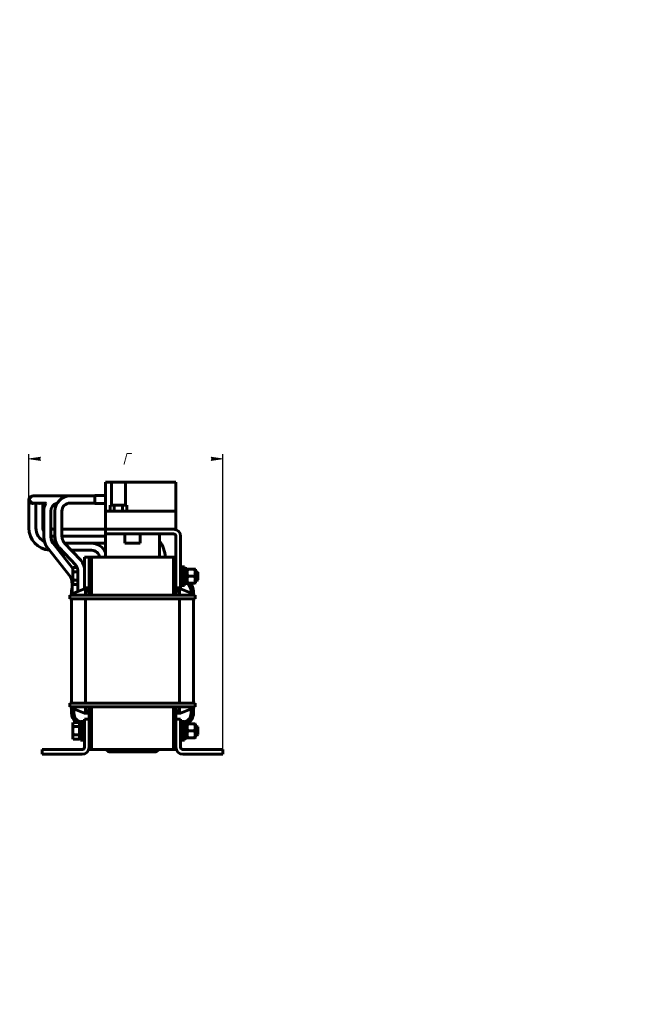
# Model space of a CAD drawing. Header units: millimetres. Extents: x 0 to 594, y 0 to 420.
# Tile 3 of 3: x 335 to 594, y 0 to 420. Entities that reach past the tile are written whole.
import ezdxf

# ---------------------------------------------------------------- set-up
doc = ezdxf.new("R2010")
doc.units = ezdxf.units.MM
doc.linetypes.add('K5LT_BASIC', pattern=[0])
doc.linetypes.add('K5LT_THIN', pattern=[0])
doc.layers.add('Системный слой', color=7, linetype='Continuous')
doc.styles.add('KDIMTEXTSTYLE', font='GOST_AU.SHX', dxfattribs={"width": 0.96, "oblique": 15, "height": 5})
doc.dimstyles.new('KDIMSTYLE (1.00)', dxfattribs={"dimtxt": 5, "dimasz": 1, "dimexe": 2, "dimexo": 0, "dimgap": 1, "dimtad": 1, "dimtxsty": 'KDIMTEXTSTYLE', "dimsah": 1, "dimcen": 0, "dimdle": 1, "dimadec": 0, "dimazin": 0, "dimtfac": 0.667, "dimtmove": 0, "dimatfit": 3, "dimfxl": 1, "dimtvp": 1, "dimtolj": 1, "dimtzin": 0, "dimarcsym": 0})

# ---------------------------------------------------------------- blocks, each defined once
blk = doc.blocks.new('U49')
at = {"layer": 'Системный слой', "color": 150, "linetype": 'K5LT_BASIC', "lineweight": 60, "true_color": 0x0080ff}
for start, end in [(85.1875, 85.1899), (0, 56.5944)]:
    blk.add_arc((403.88, 176.18), 4, start, end, dxfattribs=at)
blk = doc.blocks.new('U50')
at = {"layer": 'Системный слой', "color": 150, "linetype": 'K5LT_BASIC', "lineweight": 60, "true_color": 0x0080ff}
for start, end in [(286.9914, 0), (274.8101, 274.8125)]:
    blk.add_arc((403.88, 124.18), 4, start, end, dxfattribs=at)
blk = doc.blocks.new('U51')
at = {"layer": 'Системный слой', "color": 150, "linetype": 'K5LT_BASIC', "lineweight": 60, "true_color": 0x0080ff}
for p, q in [((407.88, 175.43), (407.88, 176.18)), ((407.88, 124.18), (407.88, 125.92))]:
    blk.add_line(p, q, dxfattribs=at)
blk = doc.blocks.new('U52')
at = {"layer": 'Системный слой', "color": 150, "linetype": 'K5LT_BASIC', "lineweight": 60, "true_color": 0x0080ff}
for start, end in [(180, 253.0698), (265.2463, 265.2487)]:
    blk.add_arc((361.88, 124.18), 4, start, end, dxfattribs=at)
blk = doc.blocks.new('U53')
at = {"layer": 'Системный слой', "color": 150, "linetype": 'K5LT_BASIC', "lineweight": 60, "true_color": 0x0080ff}
for start, end in [(296.1326, 0), (273.8465, 273.8484)]:
    blk.add_arc((403.88, 124.18), 5, start, end, dxfattribs=at)
blk = doc.blocks.new('U54')
at = {"layer": 'Системный слой', "color": 150, "linetype": 'K5LT_BASIC', "lineweight": 60, "true_color": 0x0080ff}
for p, q in [((408.88, 174.48), (408.88, 176.18)), ((408.88, 128.43), (408.88, 172.93)), ((408.88, 124.18), (408.88, 126.88))]:
    blk.add_line(p, q, dxfattribs=at)
blk = doc.blocks.new('U55')
at = {"layer": 'Системный слой', "color": 150, "linetype": 'K5LT_BASIC', "lineweight": 60, "true_color": 0x0080ff}
for start, end in [(180, 231.3811), (266.1986, 266.2005)]:
    blk.add_arc((361.88, 124.18), 5, start, end, dxfattribs=at)
blk = doc.blocks.new('U56')
at = {"layer": 'Системный слой', "color": 150, "linetype": 'K5LT_BASIC', "lineweight": 60, "true_color": 0x0080ff}
for p, q in [((356.88, 176.18), (356.88, 174.48)), ((356.88, 126.88), (356.88, 124.18))]:
    blk.add_line(p, q, dxfattribs=at)
blk = doc.blocks.new('U57')
at = {"layer": 'Системный слой', "color": 150, "linetype": 'K5LT_BASIC', "lineweight": 60, "true_color": 0x0080ff}
for p, q in [((382.88, 196.68), (379.63, 196.68)), ((386.13, 196.68), (382.88, 196.68))]:
    blk.add_line(p, q, dxfattribs=at)
blk = doc.blocks.new('U58')
at = {"layer": 'Системный слой', "color": 150, "linetype": 'K5LT_BASIC', "lineweight": 60, "true_color": 0x0080ff}
for p, q in [((361.55, 118.68), (361.55, 118.68)), ((403.38, 118.68), (403.38, 118.68)), ((404.22, 118.68), (404.22, 118.68)), ((409.68, 118.68), (410.37, 118.68))]:
    blk.add_line(p, q, dxfattribs=at)
blk = doc.blocks.new('U59')
at = {"layer": 'Системный слой', "color": 150, "linetype": 'K5LT_BASIC', "lineweight": 60, "true_color": 0x0080ff}
for p, q in [((361.55, 114.68), (361.55, 114.68)), ((403.38, 114.68), (403.38, 114.68)), ((404.22, 114.68), (404.22, 114.68)), ((409.68, 114.68), (410.37, 114.68))]:
    blk.add_line(p, q, dxfattribs=at)
blk = doc.blocks.new('U60')
at = {"layer": 'Системный слой', "color": 150, "linetype": 'K5LT_BASIC', "lineweight": 60, "true_color": 0x0080ff}
for p, q in [((403.38, 180.68), (403.38, 180.68)), ((404.22, 180.68), (404.22, 180.68)), ((409.68, 180.68), (410.37, 180.68))]:
    blk.add_line(p, q, dxfattribs=at)
blk = doc.blocks.new('U61')
at = {"layer": 'Системный слой', "color": 150, "linetype": 'K5LT_BASIC', "lineweight": 60, "true_color": 0x0080ff}
for p, q in [((403.38, 184.68), (403.38, 184.68)), ((404.22, 184.68), (404.22, 184.68)), ((409.68, 184.68), (410.37, 184.68))]:
    blk.add_line(p, q, dxfattribs=at)
blk = doc.blocks.new('U62')
at = {"layer": 'Системный слой', "color": 150, "linetype": 'K5LT_BASIC', "lineweight": 60, "true_color": 0x0080ff}
for p, q in [((400.38, 190.68), (400.38, 174.48)), ((400.38, 126.88), (400.38, 108.68))]:
    blk.add_line(p, q, dxfattribs=at)
blk = doc.blocks.new('U63')
at = {"layer": 'Системный слой', "color": 150, "linetype": 'K5LT_BASIC', "lineweight": 60, "true_color": 0x0080ff}
for p, q in [((401.38, 174.48), (401.38, 177.94)), ((401.38, 108.68), (401.38, 126.88))]:
    blk.add_line(p, q, dxfattribs=at)
blk = doc.blocks.new('U64')
at = {"layer": 'Системный слой', "color": 150, "linetype": 'K5LT_BASIC', "lineweight": 60, "true_color": 0x0080ff}
for p, q in [((364.38, 190.68), (364.38, 174.48)), ((364.38, 126.88), (364.38, 108.68))]:
    blk.add_line(p, q, dxfattribs=at)
blk = doc.blocks.new('U65')
at = {"layer": 'Системный слой', "color": 150, "linetype": 'K5LT_BASIC', "lineweight": 60, "true_color": 0x0080ff}
for p, q in [((365.38, 174.48), (365.38, 190.68)), ((365.38, 108.68), (365.38, 126.88))]:
    blk.add_line(p, q, dxfattribs=at)
blk = doc.blocks.new('U66')
at = {"layer": 'Системный слой', "color": 150, "linetype": 'K5LT_BASIC', "lineweight": 60, "true_color": 0x0080ff}
for p, q in [((400.38, 174.48), (400.38, 190.68)), ((400.38, 108.68), (400.38, 126.88))]:
    blk.add_line(p, q, dxfattribs=at)
blk = doc.blocks.new('U67')
at = {"layer": 'Системный слой', "color": 150, "linetype": 'K5LT_BASIC', "lineweight": 60, "true_color": 0x0080ff}
for p, q in [((365.38, 174.48), (365.38, 190.68)), ((365.38, 108.68), (365.38, 126.88))]:
    blk.add_line(p, q, dxfattribs=at)
blk = doc.blocks.new('U68')
at = {"layer": 'Системный слой', "color": 150, "linetype": 'K5LT_BASIC', "lineweight": 60, "true_color": 0x0080ff}
for p, q in [((350.84, 195.2), (350.82, 195.23)), ((350.85, 195.18), (350.84, 195.2)), ((350.87, 195.15), (350.85, 195.18))]:
    blk.add_line(p, q, dxfattribs=at)
blk = doc.blocks.new('U69')
at = {"layer": 'Системный слой', "color": 150, "linetype": 'K5LT_BASIC', "lineweight": 60, "true_color": 0x0080ff}
for p, q in [((352.76, 200.09), (352.76, 200.46)), ((352.78, 199.72), (352.76, 200.09)), ((352.8, 199.36), (352.78, 199.72))]:
    blk.add_line(p, q, dxfattribs=at)
blk = doc.blocks.new('U70')
at = {"layer": 'Системный слой', "color": 150, "linetype": 'K5LT_BASIC', "lineweight": 60, "true_color": 0x0080ff}
for p, q in [((361.49, 188.51), (360.8, 189.43)), ((362.02, 187.42), (361.49, 188.51)), ((362.38, 186.19), (362.02, 187.42))]:
    blk.add_line(p, q, dxfattribs=at)
blk = doc.blocks.new('U71')
at = {"layer": 'Системный слой', "color": 150, "linetype": 'K5LT_BASIC', "lineweight": 60, "true_color": 0x0080ff}
for p, q in [((348.31, 198.29), (348.06, 199.21)), ((348.7, 197.54), (348.31, 198.29)), ((349.18, 197), (348.7, 197.54))]:
    blk.add_line(p, q, dxfattribs=at)
blk = doc.blocks.new('U72')
at = {"layer": 'Системный слой', "color": 150, "linetype": 'K5LT_BASIC', "lineweight": 60, "true_color": 0x0080ff}
for p, q in [((345.1, 198.15), (344.99, 199.46)), ((345.42, 196.88), (345.1, 198.15)), ((345.94, 195.72), (345.42, 196.88))]:
    blk.add_line(p, q, dxfattribs=at)
blk = doc.blocks.new('U73')
at = {"layer": 'Системный слой', "color": 150, "linetype": 'K5LT_BASIC', "lineweight": 60, "true_color": 0x0080ff}
for p, q in [((348.66, 197.02), (348.57, 197.15)), ((348.74, 196.9), (348.66, 197.02)), ((348.83, 196.78), (348.74, 196.9))]:
    blk.add_line(p, q, dxfattribs=at)
blk = doc.blocks.new('U74')
at = {"layer": 'Системный слой', "color": 150, "linetype": 'K5LT_BASIC', "lineweight": 60, "true_color": 0x0080ff}
for p, q in [((356.34, 182.36), (356.25, 182.48)), ((356.43, 182.24), (356.34, 182.36)), ((356.51, 182.11), (356.43, 182.24))]:
    blk.add_line(p, q, dxfattribs=at)
blk = doc.blocks.new('U75')
at = {"layer": 'Системный слой', "color": 150, "linetype": 'K5LT_BASIC', "lineweight": 60, "true_color": 0x0080ff}
for p, q in [((349.55, 196.68), (350.15, 196.68)), ((353.94, 196.68), (365.38, 196.68))]:
    blk.add_line(p, q, dxfattribs=at)
blk = doc.blocks.new('U76')
at = {"layer": 'Системный слой', "color": 150, "linetype": 'K5LT_BASIC', "lineweight": 60, "true_color": 0x0080ff}
for p, q in [((348.15, 199.68), (349.76, 199.68)), ((352.78, 199.68), (371.38, 199.68))]:
    blk.add_line(p, q, dxfattribs=at)
blk = doc.blocks.new('U77')
at = {"layer": 'Системный слой', "color": 150, "linetype": 'K5LT_BASIC', "lineweight": 60, "true_color": 0x0080ff}
for p, q in [((349.55, 196.68), (350.15, 196.68)), ((353.94, 196.68), (371.38, 196.68))]:
    blk.add_line(p, q, dxfattribs=at)
blk = doc.blocks.new('U78')
at = {"layer": 'Системный слой', "color": 150, "linetype": 'K5LT_BASIC', "lineweight": 60, "true_color": 0x0080ff}
for start, end in [(180, 205.3046), (267.838, 270)]:
    blk.add_arc((348.15, 203.18), 3.5, start, end, dxfattribs=at)
blk = doc.blocks.new('U79')
at = {"layer": 'Системный слой', "color": 150, "linetype": 'K5LT_BASIC', "lineweight": 60, "true_color": 0x0080ff}
for p, q in [((343.45, 213.83), (343.44, 213.83)), ((343.47, 213.83), (343.45, 213.83)), ((343.49, 213.83), (343.47, 213.83))]:
    blk.add_line(p, q, dxfattribs=at)
blk = doc.blocks.new('U80')
at = {"layer": 'Системный слой', "color": 150, "linetype": 'K5LT_BASIC', "lineweight": 60, "true_color": 0x0080ff}
for p, q in [((342.73, 213.74), (342.5, 213.83)), ((342.95, 213.69), (342.73, 213.74)), ((343.15, 213.68), (342.95, 213.69))]:
    blk.add_line(p, q, dxfattribs=at)
blk = doc.blocks.new('U81')
at = {"layer": 'Системный слой', "color": 150, "linetype": 'K5LT_BASIC', "lineweight": 60, "true_color": 0x0080ff}
for start, end in [(180, 202.2757), (255.3043, 270)]:
    blk.add_arc((349.15, 204.18), 4.5, start, end, dxfattribs=at)
blk = doc.blocks.new('U82')
at = {"layer": 'Системный слой', "color": 150, "linetype": 'K5LT_BASIC', "lineweight": 60, "true_color": 0x0080ff}
for p, q in [((349.15, 199.68), (349.76, 199.68)), ((352.78, 199.68), (371.38, 199.68))]:
    blk.add_line(p, q, dxfattribs=at)
blk = doc.blocks.new('U83')
at = {"layer": 'Системный слой', "color": 150, "linetype": 'K5LT_BASIC', "lineweight": 60, "true_color": 0x0080ff}
for p, q in [((349.15, 202.68), (349.76, 202.68)), ((352.76, 202.68), (371.38, 202.68))]:
    blk.add_line(p, q, dxfattribs=at)
blk = doc.blocks.new('KDIMARROW_01')
at = {"layer": 'Системный слой'}
blk.add_hatch(color=0, dxfattribs=at).paths.add_polyline_path([(-5, -0.66), (0, 0), (-5, 0.66), (-4.5, 0)])
at = {"layer": 'Системный слой', "color": 0, "linetype": 'K5LT_THIN', "lineweight": 18}
for p, q in [((-4.5, 0), (-5, 0.66)), ((-5, 0.66), (0, 0)), ((0, 0), (-5, -0.66)), ((-5, -0.66), (-4.5, 0)), ((0, 0), (-1, 0))]:
    blk.add_line(p, q, dxfattribs=at)

msp = doc.modelspace()

# ---------------------------------------------------------------- linework, layer by layer
at = {"layer": 'Системный слой', "color": 150, "linetype": 'K5LT_BASIC', "lineweight": 60, "true_color": 0x0080ff}
for p, q in [((371.382, 222.676), (373.937, 222.676)), ((371.382, 210.323), (371.382, 222.676)), ((373.937, 212.97), (373.937, 222.676)), ((373.937, 222.676), (379.827, 222.676)), ((379.827, 222.676), (379.827, 212.97)), ((379.827, 222.676), (401.382, 222.676)), ((401.382, 210.323), (401.382, 222.676)), ((338.652, 210.176), (338.652, 215.176)), ((339.531, 216.541), (339.532, 216.542)), ((339.866, 216.694), (339.532, 216.542)), ((339.866, 216.694), (339.867, 216.694)), ((340.488, 216.829), (351.488, 216.829)), ((366.824, 216.829), (351.488, 216.829)), ((356.488, 216.829), (351.488, 216.829)), ((366.824, 216.829), (356.256, 216.829)), ((356.488, 216.829), (356.488, 216.829)), ((370.887, 216.981), (366.824, 216.981)), ((366.824, 216.596), (366.824, 216.981)), ((366.824, 216.596), (366.824, 216.981)), ((370.887, 216.981), (366.824, 216.981)), ((366.824, 213.595), (366.824, 216.596)), ((366.824, 213.595), (366.824, 216.596)), ((371.382, 216.98), (370.887, 216.981)), ((370.887, 216.981), (370.887, 216.981)), ((371.382, 216.98), (370.887, 216.981)), ((370.887, 216.981), (370.887, 216.981)), ((338.652, 210.176), (338.652, 203.176)), ((340.487, 213.829), (340.522, 213.829)), ((340.488, 213.829), (346.011, 213.829)), ((340.774, 213.811), (340.775, 213.811)), ((340.814, 213.829), (340.775, 213.811)), ((341.652, 210.176), (341.652, 213.829)), ((341.652, 210.176), (341.652, 213.829)), ((341.652, 210.176), (341.652, 203.176)), ((341.652, 210.176), (341.652, 203.176)), ((343.774, 213.811), (343.776, 213.812)), ((343.814, 213.829), (343.776, 213.812)), ((344.652, 210.176), (344.652, 213.829)), ((344.652, 210.176), (344.652, 213.829)), ((344.652, 210.176), (344.652, 203.176)), ((344.652, 210.176), (344.652, 204.176)), ((344.988, 210.329), (344.988, 200.582)), ((347.988, 210.329), (347.988, 200.582)), ((349.756, 210.329), (349.756, 200.131)), ((352.756, 210.329), (352.756, 200.131)), ((366.824, 213.829), (356.256, 213.829)), ((366.824, 213.595), (371.382, 213.595)), ((366.824, 213.595), (371.382, 213.595)), ((371.382, 210.323), (401.382, 210.323)), ((371.382, 202.676), (371.382, 210.323)), ((373.316, 212.97), (375.099, 212.97)), ((373.316, 212.97), (373.316, 210.323)), ((373.316, 210.323), (375.099, 210.323)), ((374.703, 210.323), (374.706, 210.323)), ((374.706, 210.323), (379.058, 210.323)), ((375.099, 212.97), (378.665, 212.97)), ((375.099, 210.323), (375.099, 212.97)), ((375.099, 210.323), (378.665, 210.323)), ((378.665, 210.323), (378.665, 212.97)), ((378.665, 212.97), (380.448, 212.97)), ((378.665, 210.323), (380.448, 210.323)), ((379.058, 210.323), (379.112, 210.323)), ((380.448, 210.323), (380.448, 212.97)), ((401.382, 202.676), (401.382, 210.323)), ((371.382, 202.676), (371.382, 200.676)), ((371.382, 202.676), (401.382, 202.676)), ((373.382, 202.676), (400.382, 202.676)), ((344.988, 200.582), (344.988, 199.463)), ((349.756, 200.131), (349.756, 199.134)), ((371.382, 200.676), (371.382, 190.676)), ((371.382, 200.676), (373.382, 200.676)), ((400.382, 200.676), (373.382, 200.676)), ((379.632, 196.676), (379.632, 200.676)), ((386.132, 196.676), (386.132, 200.676)), ((394.382, 200.676), (394.382, 190.676)), ((401.382, 179.676), (401.382, 199.676)), ((403.382, 199.676), (403.382, 179.676)), ((346.345, 195.084), (356.378, 182.324)), ((348.704, 196.938), (357.42, 185.852)), ((349.175, 196.999), (350.461, 195.894)), ((350.866, 195.154), (350.88, 195.132)), ((350.88, 195.132), (354.169, 189.987)), ((351.552, 194.835), (358.623, 187.364)), ((353.73, 196.897), (360.802, 189.427)), ((356.78, 193.676), (365.382, 193.676)), ((362.382, 190.676), (364.382, 190.676)), ((362.382, 177.676), (362.382, 190.676)), ((364.382, 190.676), (364.382, 177.676)), ((365.382, 190.676), (364.382, 190.676)), ((365.382, 190.676), (400.382, 190.676)), ((400.382, 190.676), (401.382, 190.676)), ((357.397, 185.788), (357.572, 186.27)), ((357.397, 185.788), (357.397, 185.371)), ((357.397, 185.371), (357.397, 182.676)), ((357.572, 186.27), (359.247, 186.27)), ((362.382, 186.676), (362.263, 186.676)), ((404.217, 186.676), (403.384, 186.676)), ((403.384, 186.676), (403.384, 178.676)), ((404.217, 186.676), (404.217, 178.676)), ((404.218, 186.676), (404.218, 178.676)), ((405.051, 186.676), (404.218, 186.676)), ((405.051, 186.676), (405.051, 178.676)), ((406.084, 185.86), (405.051, 185.86)), ((406.084, 185.86), (406.084, 179.493)), ((406.084, 185.551), (406.156, 185.676)), ((406.424, 185.676), (406.156, 185.676)), ((406.424, 185.676), (409.344, 185.676)), ((409.612, 185.676), (409.344, 185.676)), ((409.684, 185.551), (409.612, 185.676)), ((409.684, 185.551), (409.684, 179.801)), ((357.397, 182.676), (357.397, 179.981)), ((357.572, 184.473), (359.589, 184.473)), ((359.597, 180.88), (357.572, 180.88)), ((359.597, 184.131), (359.597, 176.128)), ((409.344, 182.676), (406.424, 182.676)), ((410.717, 184.33), (410.371, 184.676)), ((410.371, 180.676), (410.371, 184.676)), ((410.717, 181.023), (410.371, 180.676)), ((410.717, 181.023), (410.717, 184.33)), ((357.093, 178.68), (357.093, 174.476)), ((362.344, 177.226), (357.344, 175.226)), ((357.397, 179.981), (357.397, 179.564)), ((357.397, 179.565), (357.572, 179.083)), ((359.597, 179.083), (357.572, 179.083)), ((362.87, 177.226), (362.344, 177.226)), ((364.382, 177.676), (362.382, 177.676)), ((362.597, 177.676), (362.597, 177.226)), ((362.87, 177.226), (362.87, 177.219)), ((362.87, 177.226), (364.248, 177.226)), ((362.87, 177.219), (362.87, 176.226)), ((364.248, 177.226), (364.248, 176.226)), ((401.382, 177.944), (401.382, 179.676)), ((401.382, 177.676), (403.382, 177.676)), ((401.482, 177.226), (402.86, 177.226)), ((401.482, 176.226), (401.482, 177.226)), ((402.86, 177.226), (403.386, 177.226)), ((402.86, 177.226), (402.86, 177.219)), ((402.86, 176.226), (402.86, 177.219)), ((403.384, 180.176), (403.382, 180.176)), ((403.382, 177.676), (403.382, 179.676)), ((404.217, 178.676), (403.384, 178.676)), ((408.386, 175.226), (403.386, 177.226)), ((405.051, 178.676), (404.218, 178.676)), ((405.568, 179.507), (405.051, 179.493)), ((406.084, 179.801), (406.156, 179.676)), ((406.156, 179.676), (406.424, 179.676)), ((406.424, 179.676), (409.344, 179.676)), ((409.344, 179.676), (409.612, 179.676)), ((409.684, 179.801), (409.612, 179.676)), ((361.078, 174.476), (356.078, 174.476)), ((356.078, 174.476), (356.078, 172.926)), ((356.078, 172.926), (361.078, 172.926)), ((356.87, 172.926), (356.87, 128.426)), ((357.344, 175.226), (357.344, 174.476)), ((404.652, 174.476), (361.078, 174.476)), ((361.078, 172.926), (404.652, 172.926)), ((364.248, 176.226), (362.87, 176.226)), ((362.87, 176.226), (362.87, 174.476)), ((362.87, 172.926), (362.87, 128.426)), ((364.248, 176.226), (364.248, 174.476)), ((401.482, 174.476), (401.482, 176.226)), ((402.86, 176.226), (401.482, 176.226)), ((402.86, 174.476), (402.86, 176.226)), ((402.86, 172.926), (402.86, 128.426)), ((409.652, 174.476), (404.652, 174.476)), ((404.652, 172.926), (409.652, 172.926)), ((408.386, 175.226), (408.386, 174.476)), ((408.86, 172.926), (408.86, 128.426)), ((409.652, 174.476), (409.652, 172.926)), ((361.078, 128.426), (356.078, 128.426)), ((356.078, 126.876), (356.078, 128.426)), ((356.078, 126.876), (361.078, 126.876)), ((357.344, 126.126), (357.344, 126.876)), ((357.344, 126.126), (362.344, 124.126)), ((404.652, 128.426), (361.078, 128.426)), ((361.078, 126.876), (404.652, 126.876)), ((362.87, 126.876), (362.87, 125.126)), ((364.248, 126.876), (364.248, 125.126)), ((401.482, 125.126), (401.482, 126.876)), ((402.86, 125.126), (402.86, 126.876)), ((403.386, 124.126), (408.386, 126.126)), ((409.652, 128.426), (404.652, 128.426)), ((404.652, 126.876), (409.652, 126.876)), ((408.386, 126.126), (408.386, 126.876)), ((409.652, 126.876), (409.652, 128.426)), ((357.882, 125.911), (357.882, 124.176)), ((362.87, 124.126), (362.344, 124.126)), ((362.87, 125.126), (364.248, 125.126)), ((362.87, 125.126), (362.87, 124.133)), ((362.87, 124.126), (362.87, 124.133)), ((364.248, 124.126), (362.87, 124.126)), ((364.248, 125.126), (364.248, 124.126)), ((401.482, 125.126), (402.86, 125.126)), ((401.482, 124.126), (401.482, 125.126)), ((402.86, 124.126), (401.482, 124.126)), ((402.86, 124.133), (402.86, 125.126)), ((402.86, 124.126), (402.86, 124.133)), ((402.86, 124.126), (403.386, 124.126)), ((357.397, 119.788), (357.572, 120.27)), ((357.397, 119.788), (357.397, 119.371)), ((357.397, 119.371), (357.397, 116.676)), ((357.572, 120.27), (360.317, 120.27)), ((357.572, 118.473), (360.317, 118.473)), ((360.317, 120.27), (360.317, 119.371)), ((360.717, 119.428), (360.317, 119.788)), ((360.317, 118.473), (360.317, 119.371)), ((360.317, 116.676), (360.317, 118.473)), ((361.55, 120.676), (360.717, 120.676)), ((360.717, 120.676), (360.717, 112.676)), ((361.55, 112.676), (361.55, 120.676)), ((362.382, 120.676), (361.551, 120.676)), ((361.551, 120.676), (361.551, 112.676)), ((364.382, 121.676), (362.382, 121.676)), ((362.382, 119.676), (362.382, 121.676)), ((362.382, 109.676), (362.382, 119.676)), ((364.382, 121.676), (364.382, 119.676)), ((364.382, 119.676), (364.382, 109.676)), ((403.382, 121.676), (401.382, 121.676)), ((401.382, 121.676), (401.382, 119.676)), ((401.382, 109.676), (401.382, 119.676)), ((403.382, 121.676), (403.382, 119.676)), ((403.382, 120.176), (403.384, 120.176)), ((403.382, 119.676), (403.382, 109.676)), ((403.382, 118.884), (403.384, 118.885)), ((404.217, 120.676), (403.384, 120.676)), ((403.384, 120.676), (403.384, 112.676)), ((404.217, 120.676), (404.217, 112.676)), ((405.051, 120.676), (404.218, 120.676)), ((404.218, 120.676), (404.218, 112.676)), ((405.051, 120.676), (405.051, 112.676)), ((406.084, 119.86), (405.051, 119.86)), ((406.084, 119.86), (406.084, 113.493)), ((406.084, 119.551), (406.156, 119.676)), ((406.424, 119.676), (406.156, 119.676)), ((406.424, 119.676), (409.344, 119.676)), ((409.612, 119.676), (409.344, 119.676)), ((409.684, 119.551), (409.612, 119.676)), ((409.684, 119.551), (409.684, 113.801)), ((410.717, 118.33), (410.371, 118.676)), ((410.371, 114.676), (410.371, 118.676)), ((410.717, 115.023), (410.717, 118.33)), ((357.397, 116.676), (357.397, 113.981)), ((357.397, 113.981), (357.397, 113.564)), ((357.397, 113.565), (357.572, 113.083)), ((360.317, 114.88), (357.572, 114.88)), ((360.317, 114.88), (360.317, 116.676)), ((360.317, 113.981), (360.317, 114.88)), ((360.317, 113.981), (360.317, 113.083)), ((360.717, 113.924), (360.317, 113.564)), ((405.568, 113.507), (405.051, 113.493)), ((406.084, 113.801), (406.156, 113.676)), ((406.156, 113.676), (406.424, 113.676)), ((409.344, 116.676), (406.424, 116.676)), ((406.424, 113.676), (409.344, 113.676)), ((409.344, 113.676), (409.612, 113.676)), ((409.684, 113.801), (409.612, 113.676)), ((410.717, 115.023), (410.371, 114.676)), ((360.317, 113.083), (357.572, 113.083)), ((361.55, 112.676), (360.717, 112.676)), ((362.382, 112.676), (361.551, 112.676)), ((404.217, 112.676), (403.384, 112.676)), ((405.051, 112.676), (404.218, 112.676)), ((344.382, 106.676), (344.382, 108.676)), ((344.382, 108.676), (346.382, 108.676)), ((344.382, 106.676), (346.382, 106.676)), ((346.382, 108.676), (361.382, 108.676)), ((361.382, 106.676), (346.382, 106.676)), ((365.382, 108.676), (364.382, 108.676)), ((365.382, 108.676), (400.382, 108.676)), ((392.382, 107.676), (373.382, 107.676)), ((401.382, 108.676), (400.382, 108.676)), ((404.382, 108.676), (419.382, 108.676)), ((419.382, 106.676), (404.382, 106.676)), ((419.382, 108.676), (421.382, 108.676)), ((419.382, 106.676), (421.382, 106.676)), ((421.382, 108.676), (421.382, 106.676))]:
    msp.add_line(p, q, dxfattribs=at)
for centre, radius, start, end in [((340.152, 215.176), 1.5, 114.47419, 270), ((340.488, 215.329), 1.5, 90, 270), ((356.256, 210.329), 6.5, 90, 180), ((340.152, 215.176), 1.5, 270, 294.49524), ((343.152, 215.176), 1.5, 243.90814, 270), ((343.152, 215.176), 1.5, 270, 294.51522), ((351.488, 210.329), 6.5, 147.42103, 180), ((346.152, 215.176), 1.5, 243.90814, 261.34147), ((351.488, 210.329), 3.5, 102.56982, 180), ((356.256, 210.329), 3.5, 90, 180), ((348.152, 203.176), 9.5, 180, 265.64226), ((348.152, 203.176), 6.5, 180, 243.68058), ((348.152, 203.176), 6.5, 180, 243.68058), ((349.152, 204.176), 1.5, 219.09406, 270), ((400.382, 199.676), 3, 0, 90), ((384.382, 190.176), 12.5, 2.29244, 36.8699), ((400.382, 199.676), 1, 0, 90), ((365.382, 190.176), 6.5, 22.61986, 90), ((365.382, 190.176), 3.5, 8.21321, 90), ((361.882, 176.176), 5, 163.27434, 180), ((403.882, 176.176), 5, 0, 44.427), ((361.382, 109.676), 3, 270, 0), ((361.382, 109.676), 1, 270, 0), ((404.382, 109.676), 3, 180, 270), ((404.382, 109.676), 1, 180, 270), ((373.382, 109.676), 2, 210, 270), ((392.382, 109.676), 2, 270, 330)]:
    msp.add_arc(centre, radius, start, end, dxfattribs=at)
for points, knots in [([(340.153, 213.677), (340.223, 213.677), (340.36, 213.686), (340.57, 213.73), (340.706, 213.78), (340.775, 213.811)], [0, 0, 0, 0, 1.953212, 3.8596359, 6, 6, 6, 6]), ([(346.345, 195.084), (346.343, 195.086), (346.341, 195.089), (346.338, 195.094), (346.336, 195.096), (346.33, 195.104), (346.326, 195.109), (346.314, 195.124), (346.306, 195.135), (346.283, 195.165), (346.268, 195.186), (346.223, 195.248), (346.194, 195.291), (346.109, 195.42), (346.055, 195.508), (345.981, 195.64), (345.959, 195.68), (345.898, 195.799), (345.859, 195.877), (345.781, 196.044), (345.743, 196.134), (345.675, 196.301), (345.645, 196.378), (345.562, 196.607), (345.511, 196.762), (345.426, 197.048), (345.393, 197.179), (345.354, 197.326), (345.349, 197.345), (345.301, 197.543), (345.261, 197.728), (345.189, 198.11), (345.157, 198.308), (345.116, 198.602), (345.103, 198.695), (345.079, 198.904), (345.066, 199.02), (345.045, 199.245), (345.036, 199.353), (345.02, 199.572), (345.014, 199.682), (344.995, 200.054), (344.995, 200.319), (344.988, 200.582), (344.988, 200.582), (344.988, 200.582)], [0, 0, 0, 0, 0.0361199, 0.0361199, 0.0722399, 0.0722399, 0.1444797, 0.1444797, 0.2889595, 0.2889595, 0.5779189, 0.5779189, 1.1558378, 1.1558378, 2.3116757, 2.3116757, 2.8195569, 2.8195569, 3.7611176, 3.7611176, 4.7910005, 4.7910005, 5.6390375, 5.6390375, 7.2698269, 7.2698269, 8.5363122, 8.5363122, 8.7191711, 8.7191711, 10.4437215, 10.4437215, 12.206334, 12.206334, 13.0136315, 13.0136315, 14.0021963, 14.0021963, 14.9161118, 14.9161118, 15.8295808, 15.8295808, 17.9998575, 17.9998575, 18, 18, 18, 18]), ([(348.704, 196.938), (348.703, 196.939), (348.702, 196.94), (348.696, 196.949), (348.689, 196.958), (348.679, 196.973), (348.677, 196.976), (348.672, 196.982), (348.67, 196.985), (348.662, 196.998), (348.655, 197.008), (348.637, 197.038), (348.625, 197.058), (348.609, 197.088), (348.605, 197.096), (348.592, 197.119), (348.583, 197.137), (348.566, 197.17), (348.558, 197.187), (348.522, 197.264), (348.493, 197.333), (348.451, 197.44), (348.44, 197.471), (348.405, 197.568), (348.382, 197.637), (348.349, 197.744), (348.339, 197.779), (348.308, 197.885), (348.288, 197.958), (348.238, 198.159), (348.209, 198.29), (348.155, 198.569), (348.13, 198.717), (348.091, 198.98), (348.078, 199.094), (348.058, 199.256), (348.053, 199.306), (348.038, 199.462), (348.029, 199.57), (348.017, 199.727), (348.014, 199.775), (348.01, 199.841), (348.009, 199.858), (347.998, 200.055), (347.992, 200.237), (347.989, 200.474), (347.989, 200.528), (347.988, 200.582), (347.988, 200.582), (347.988, 200.582)], [0, 0, 0, 0, 0.0884, 0.0884, 0.7075925, 0.7075925, 0.8651496, 0.8651496, 1.0227066, 1.0227066, 1.4426865, 1.4426865, 2.1252769, 2.1252769, 2.3416986, 2.3416986, 2.7913651, 2.7913651, 3.1866867, 3.1866867, 4.5680527, 4.5680527, 5.1155034, 5.1155034, 6.2104047, 6.2104047, 6.715464, 6.715464, 7.7255826, 7.7255826, 9.3665773, 9.3665773, 11.0671447, 11.0671447, 12.2925658, 12.2925658, 12.8189591, 12.8189591, 13.9435472, 13.9435472, 14.4394818, 14.4394818, 14.6157748, 14.6157748, 16.4531139, 16.4531139, 16.9996571, 16.9996571, 17, 17, 17, 17]), ([(351.552, 194.835), (351.503, 194.886), (351.455, 194.939), (351.353, 195.058), (351.298, 195.124), (351.223, 195.22), (351.201, 195.247), (351.105, 195.383), (351.028, 195.488), (350.862, 195.746), (350.773, 195.899), (350.614, 196.198), (350.544, 196.344), (350.451, 196.554), (350.424, 196.614), (350.352, 196.797), (350.304, 196.919), (350.192, 197.237), (350.131, 197.435), (350.021, 197.846), (349.972, 198.058), (349.888, 198.494), (349.854, 198.718), (349.821, 198.989), (349.815, 199.034), (349.81, 199.098), (349.807, 199.116), (349.793, 199.304), (349.776, 199.473), (349.768, 199.654), (349.767, 199.665), (349.763, 199.828), (349.756, 199.979), (349.756, 200.131)], [0, 0, 0, 0, 0.7437922, 0.7437922, 1.641558, 1.641558, 2.0046778, 2.0046778, 3.3412294, 3.3412294, 5.1093513, 5.1093513, 6.6864201, 6.6864201, 7.3238957, 7.3238957, 8.5653419, 8.5653419, 10.4957357, 10.4957357, 12.4736019, 12.4736019, 14.4976198, 14.4976198, 14.9043453, 14.9043453, 15.0652284, 15.0652284, 16.5693509, 16.5693509, 16.6657606, 16.6657606, 18, 18, 18, 18]), ([(350.88, 195.132), (350.88, 195.132), (350.88, 195.132), (350.877, 195.138), (350.874, 195.143), (350.854, 195.174), (350.837, 195.199), (350.734, 195.379), (350.643, 195.529), (350.528, 195.755), (350.493, 195.824), (350.402, 196.024), (350.344, 196.155), (350.24, 196.416), (350.194, 196.546), (350.12, 196.762), (350.094, 196.848), (350.002, 197.16), (349.947, 197.39), (349.855, 197.86), (349.82, 198.1), (349.788, 198.425), (349.781, 198.508), (349.77, 198.662), (349.766, 198.733), (349.759, 198.914), (349.756, 199.024), (349.756, 199.134)], [0, 0, 0, 0, 0.0001951, 0.0001951, 0.0721009, 0.0721009, 0.4361866, 0.4361866, 2.4977335, 2.4977335, 3.393689, 3.393689, 5.0464041, 5.0464041, 6.6218085, 6.6218085, 7.6526243, 7.6526243, 10.3176884, 10.3176884, 13.0450579, 13.0450579, 13.9727498, 13.9727498, 14.7708634, 14.7708634, 16, 16, 16, 16]), ([(353.73, 196.897), (353.691, 196.939), (353.651, 196.985), (353.574, 197.084), (353.538, 197.134), (353.456, 197.256), (353.411, 197.332), (353.322, 197.493), (353.278, 197.58), (353.197, 197.76), (353.159, 197.851), (353.092, 198.032), (353.062, 198.12), (352.994, 198.338), (352.958, 198.471), (352.893, 198.751), (352.864, 198.898), (352.824, 199.151), (352.811, 199.255), (352.793, 199.409), (352.788, 199.46), (352.779, 199.566), (352.775, 199.621), (352.77, 199.689), (352.769, 199.703), (352.766, 199.763), (352.764, 199.811), (352.758, 199.949), (352.758, 200.04), (352.756, 200.131), (352.756, 200.131), (352.756, 200.131)], [0, 0, 0, 0, 1.5280599, 1.5280599, 2.8603463, 2.8603463, 4.5387499, 4.5387499, 6.2171535, 6.2171535, 7.8068033, 7.8068033, 9.2061165, 9.2061165, 11.1831076, 11.1831076, 13.2296286, 13.2296286, 14.6276274, 14.6276274, 15.2968631, 15.2968631, 16.0233897, 16.0233897, 16.1968653, 16.1968653, 16.8199849, 16.8199849, 17.9998414, 17.9998414, 18, 18, 18, 18]), ([(359.597, 184.131), (359.597, 184.304), (359.591, 184.476), (359.566, 184.813), (359.548, 184.978), (359.502, 185.295), (359.474, 185.449), (359.411, 185.731), (359.377, 185.86), (359.311, 186.083), (359.278, 186.176), (359.24, 186.289), (359.233, 186.308), (359.185, 186.435), (359.142, 186.538), (359.051, 186.731), (359.004, 186.822), (358.91, 186.987), (358.862, 187.061), (358.804, 187.144), (358.793, 187.159), (358.767, 187.194), (358.751, 187.215), (358.711, 187.266), (358.687, 187.294), (358.649, 187.336), (358.636, 187.351), (358.623, 187.364)], [0, 0, 0, 0, 2.244057, 2.244057, 4.4301703, 4.4301703, 6.5515547, 6.5515547, 8.4532712, 8.4532712, 9.9472449, 9.9472449, 10.2590107, 10.2590107, 12.0554761, 12.0554761, 13.8519415, 13.8519415, 15.6019386, 15.6019386, 15.9934103, 15.9934103, 16.5787768, 16.5787768, 17.4891792, 17.4891792, 18, 18, 18, 18]), ([(406.424, 182.676), (406.347, 182.907), (406.251, 183.257), (406.181, 183.7), (406.161, 183.946), (406.155, 184.154), (406.158, 184.357), (406.175, 184.573), (406.21, 184.849), (406.258, 185.094), (406.336, 185.398), (406.387, 185.565), (406.424, 185.676)], [0, 0, 0, 0, 3.0781393, 4.6010618, 5.7439785, 6.2510178, 7.2572087, 8.3342054, 9.010842, 10.7949786, 11.528229, 13, 13, 13, 13]), ([(409.344, 185.676), (409.421, 185.445), (409.518, 185.095), (409.587, 184.653), (409.607, 184.406), (409.613, 184.199), (409.61, 183.996), (409.594, 183.78), (409.558, 183.504), (409.51, 183.258), (409.432, 182.954), (409.381, 182.787), (409.344, 182.676)], [0, 0, 0, 0, 3.0781393, 4.6010617, 5.7439784, 6.2510177, 7.2572086, 8.3342052, 9.0108419, 10.7949784, 11.5282289, 13, 13, 13, 13]), ([(357.093, 178.68), (357.093, 178.68), (357.093, 178.68), (357.089, 178.866), (357.089, 179.054), (357.073, 179.421), (357.061, 179.601), (357.03, 179.951), (357.012, 180.121), (356.968, 180.446), (356.943, 180.602), (356.888, 180.897), (356.859, 181.036), (356.796, 181.295), (356.764, 181.415), (356.716, 181.573), (356.702, 181.617), (356.684, 181.671), (356.68, 181.682), (356.659, 181.744), (356.642, 181.792), (356.616, 181.859), (356.608, 181.879), (356.597, 181.908), (356.593, 181.917), (356.586, 181.934), (356.583, 181.943), (356.555, 182.009), (356.531, 182.057), (356.502, 182.12), (356.497, 182.129), (356.471, 182.179), (356.451, 182.214), (356.422, 182.262), (356.411, 182.278), (356.392, 182.305), (356.384, 182.316), (356.378, 182.324)], [0, 0, 0, 0, 0.0005578, 0.0005578, 1.883122, 1.883122, 3.7317381, 3.7317381, 5.5400151, 5.5400151, 7.3037208, 7.3037208, 9.0164633, 9.0164633, 10.6692914, 10.6692914, 11.347367, 11.347367, 11.5249395, 11.5249395, 12.3464767, 12.3464767, 12.7184777, 12.7184777, 12.8869237, 12.8869237, 13.0553697, 13.0553697, 14.2086678, 14.2086678, 14.4864961, 14.4864961, 15.5557605, 15.5557605, 16.2923904, 16.2923904, 17, 17, 17, 17]), ([(406.424, 179.676), (406.347, 179.907), (406.251, 180.257), (406.181, 180.7), (406.161, 180.946), (406.155, 181.154), (406.158, 181.357), (406.175, 181.573), (406.21, 181.849), (406.258, 182.094), (406.336, 182.398), (406.387, 182.565), (406.424, 182.676)], [0, 0, 0, 0, 3.0781393, 4.6010617, 5.7439784, 6.2510177, 7.2572086, 8.3342052, 9.0108419, 10.7949784, 11.5282289, 13, 13, 13, 13]), ([(409.344, 182.676), (409.421, 182.445), (409.518, 182.095), (409.587, 181.653), (409.607, 181.406), (409.613, 181.199), (409.61, 180.996), (409.594, 180.78), (409.558, 180.504), (409.51, 180.258), (409.432, 179.954), (409.381, 179.787), (409.344, 179.676)], [0, 0, 0, 0, 3.0781393, 4.6010618, 5.7439785, 6.2510178, 7.2572087, 8.3342054, 9.010842, 10.7949786, 11.528229, 13, 13, 13, 13]), ([(357.572, 179.083), (357.517, 179.235), (357.452, 179.457), (357.405, 179.757), (357.397, 179.904), (357.397, 179.981)], [0, 0, 0, 0, 3.0764715, 4.4638324, 6, 6, 6, 6]), ([(406.424, 116.676), (406.347, 116.907), (406.251, 117.257), (406.181, 117.7), (406.161, 117.946), (406.155, 118.154), (406.158, 118.357), (406.175, 118.573), (406.21, 118.849), (406.258, 119.094), (406.336, 119.398), (406.387, 119.565), (406.424, 119.676)], [0, 0, 0, 0, 3.0781393, 4.6010618, 5.7439785, 6.2510178, 7.2572087, 8.3342054, 9.010842, 10.7949786, 11.528229, 13, 13, 13, 13]), ([(409.344, 119.676), (409.421, 119.445), (409.518, 119.095), (409.587, 118.653), (409.607, 118.406), (409.613, 118.199), (409.61, 117.996), (409.594, 117.78), (409.558, 117.504), (409.51, 117.258), (409.432, 116.954), (409.381, 116.787), (409.344, 116.676)], [0, 0, 0, 0, 3.0781393, 4.6010617, 5.7439784, 6.2510177, 7.2572086, 8.3342052, 9.0108419, 10.7949784, 11.5282289, 13, 13, 13, 13]), ([(357.572, 113.083), (357.517, 113.235), (357.452, 113.457), (357.405, 113.757), (357.397, 113.904), (357.397, 113.981)], [0, 0, 0, 0, 3.0764715, 4.4638324, 6, 6, 6, 6]), ([(406.424, 113.676), (406.347, 113.907), (406.251, 114.257), (406.181, 114.7), (406.161, 114.946), (406.155, 115.154), (406.158, 115.357), (406.175, 115.573), (406.21, 115.849), (406.258, 116.094), (406.336, 116.398), (406.387, 116.565), (406.424, 116.676)], [0, 0, 0, 0, 3.0781393, 4.6010617, 5.7439784, 6.2510177, 7.2572086, 8.3342052, 9.0108419, 10.7949784, 11.5282289, 13, 13, 13, 13]), ([(409.344, 116.676), (409.421, 116.445), (409.518, 116.095), (409.587, 115.653), (409.607, 115.406), (409.613, 115.199), (409.61, 114.996), (409.594, 114.78), (409.558, 114.504), (409.51, 114.258), (409.432, 113.954), (409.381, 113.787), (409.344, 113.676)], [0, 0, 0, 0, 3.0781393, 4.6010618, 5.7439785, 6.2510178, 7.2572087, 8.3342054, 9.010842, 10.7949786, 11.528229, 13, 13, 13, 13])]:
    msp.add_open_spline(points, degree=3, knots=knots, dxfattribs=at)
for points in [[(357.397, 185.371), (357.397, 185.674), (357.464, 185.973), (357.572, 186.27)], [(357.572, 184.473), (357.464, 184.77), (357.397, 185.069), (357.397, 185.371)], [(357.397, 182.676), (357.397, 183.281), (357.464, 183.879), (357.572, 184.473)], [(357.572, 180.88), (357.464, 181.474), (357.397, 182.072), (357.397, 182.676)], [(357.397, 179.981), (357.397, 180.283), (357.464, 180.582), (357.572, 180.88)], [(357.397, 119.371), (357.397, 119.674), (357.464, 119.973), (357.572, 120.27)], [(357.572, 118.473), (357.464, 118.77), (357.397, 119.069), (357.397, 119.371)], [(357.397, 116.676), (357.397, 117.281), (357.464, 117.879), (357.572, 118.473)], [(357.572, 114.88), (357.464, 115.474), (357.397, 116.072), (357.397, 116.676)], [(357.397, 113.981), (357.397, 114.283), (357.464, 114.582), (357.572, 114.88)]]:
    msp.add_open_spline(points, degree=3, dxfattribs=at)
for points in [[(405.051, 179.549), (405.392, 179.512), (405.737, 179.493), (406.084, 179.493)], [(405.051, 113.549), (405.392, 113.512), (405.737, 113.493), (406.084, 113.493)]]:
    msp.add_rational_spline(points, [1, 0.997040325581, 0.997040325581, 1], degree=3, dxfattribs=at)

# ---------------------------------------------------------------- block references
at = {"layer": 'Системный слой'}
for name in ['U80', 'U79', 'U81', 'U78', 'U83', 'U72', 'U71', 'U76', 'U82', 'U69', 'U73', 'U75', 'U77', 'U68', 'U57', 'U70', 'U64', 'U65', 'U67', 'U62', 'U66', 'U74', 'U61', 'U60', 'U63', 'U49', 'U56', 'U51', 'U54', 'U55', 'U52', 'U50', 'U53', 'U58', 'U59']:
    msp.add_blockref(name, (0, 0), dxfattribs=at)

# ---------------------------------------------------------------- dimensions: what is measured, and where the dimension line sits
at = {"layer": 'Системный слой', "color": 7}
msp.add_linear_dim(base=(421.382, 232.676), p1=(338.652, 215.176), p2=(421.382, 108.676), location=(380.017, 232.676), text='\\H5.0;\\W0.965;\\Q15;\\H5.0;\\W0.965;\\Q15;\\Q15;Г', dimstyle='KDIMSTYLE (1.00)', override={"dimexo": 0, "dimblk1": 'KDIMARROW_01', "dimblk2": 'KDIMARROW_01', "dimse1": 0, "dimse2": 0, "dimclrt": 7, "dimtolj": 1}, dxfattribs=at).render()

doc.saveas('drawing.dxf')
